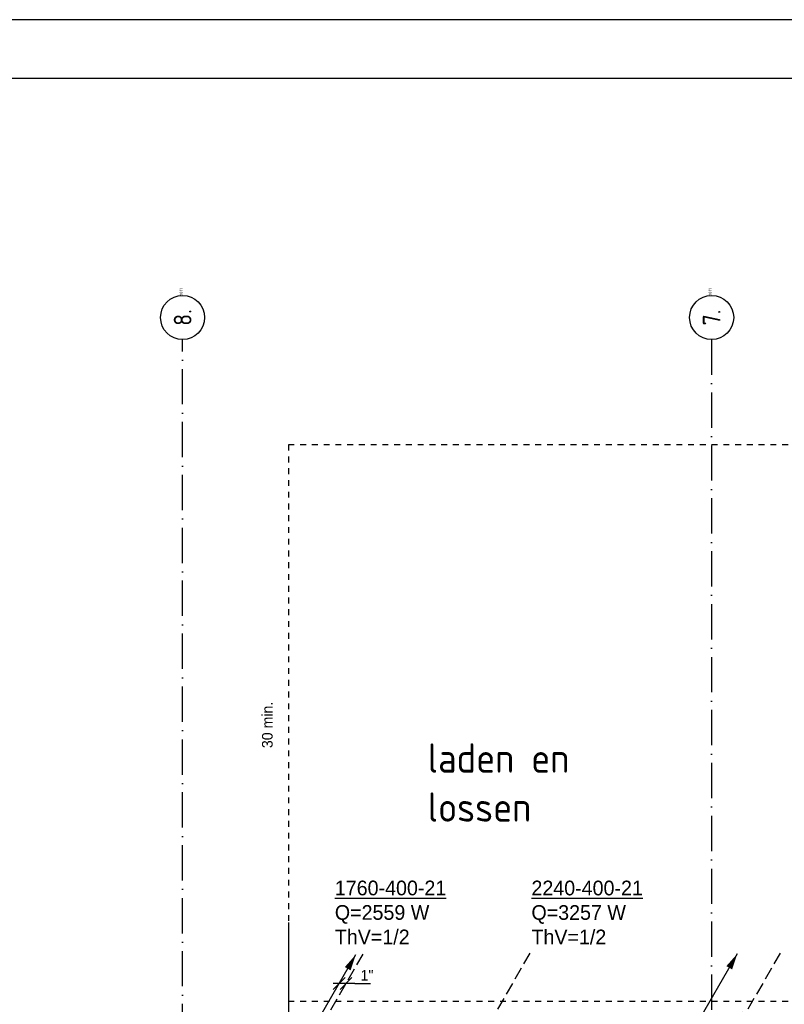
# Model space of a CAD drawing. Extents: x -866131 to -691536, y 173952 to 258052.
# Tile 108 of 160: x -778674 to -765666, y 241302 to 258052. Entities that reach past the tile are written whole.
import ezdxf
from ezdxf.enums import TextEntityAlignment as Align

# ---------------------------------------------------------------- set-up
doc = ezdxf.new("R2010")
doc.units = 0
doc.header["$LTSCALE"] = 100
for name, pattern in [('2322108', [7, 5, -2]), ('CENTER4', [5, 3.125, -0.625, 0.625, -0.625]), ('DASHDOT', [9, 6, -1.5, 0, -1.5]), ('HIDDEN', [2, 1, -1])]:
    doc.linetypes.add(name, pattern=pattern)
doc.layers.get('0').update_dxf_attribs({"linetype": 'CONTINUOUS'})
doc.layers.get('DEFPOINTS').update_dxf_attribs({"linetype": 'CONTINUOUS'})
for name, color, linetype in [('00KAD025', 2, 'CONTINUOUS'), ('00KAD070', 5, 'CONTINUOUS'), ('30MINSCHEIDING', 2, '2322108'), ('AL$1----_MAATVOERING', 7, 'CONTINUOUS'), ('AL$7----_STRAMIEN', 1, 'DASHDOT'), ('ALN-----_BLOCKNAAM', 2, 'CONTINUOUS'), ('WI561---', 1, 'CONTINUOUS'), ('WL561---_AANVOER', 4, 'CONTINUOUS'), ('WL561---_RETOUR', 4, 'CONTINUOUS'), ('WL570---_TOEVOER', 3, 'CONTINUOUS'), ('WM561---', 1, 'CONTINUOUS')]:
    doc.layers.add(name, color=color, linetype=linetype)
doc.styles.add('BURO-018', font='BUROFONT.shx', dxfattribs={"height": 180})
doc.styles.add('BURO-025', font='BUROFONT.shx', dxfattribs={"height": 250})
doc.styles.get("Standard").update_dxf_attribs({"font": 'ISOCP'})

# ---------------------------------------------------------------- blocks, each defined once
blk = doc.blocks.new('1011')
at = {"layer": 'AL$7----_STRAMIEN', "color": 7, "linetype": 'CONTINUOUS'}
blk.add_circle((-750, 0), 750, dxfattribs=at)
at = {"layer": 'ALN-----_BLOCKNAAM', "linetype": 'CONTINUOUS'}
blk.add_text('1011', height=100, dxfattribs=at).set_placement((0, 0))
blk = doc.blocks.new('A$C6A572C49')
at = {"layer": '30MINSCHEIDING', "color": 1, "style": 'BURO-018'}
blk.add_text('30 min.', height=180, rotation=90, dxfattribs=at).set_placement((180, 0))
blk = doc.blocks.new('LDV3108')
at = {"color": 0, "linetype": 'CONTINUOUS'}
for p, q in [((6.75, 11.69), (5.81, 10.07)), ((5.44, 9.42), (4.5, 7.79)), ((4.13, 7.14), (3.19, 5.52)), ((2.81, 4.87), (1.88, 3.25)), ((1.5, 2.6), (0.56, 0.97))]:
    blk.add_line(p, q, dxfattribs=at)
blk.add_lwpolyline([(0.25, 0.43, 0, 1, 0), (1.5, 2.6, 1, 1, 0)], format="xyseb", dxfattribs=at)
blk.add_circle((0, 0), 0.5, dxfattribs=at)
blk = doc.blocks.new('LDV1107')
at = {"color": 0, "linetype": 'CONTINUOUS'}
blk.add_line((0.25, 0.43), (6.75, 11.69), dxfattribs=at)
blk.add_lwpolyline([(6.75, 11.69, 0, 1, 0), (5.5, 9.53, 1, 1, 0)], format="xyseb", dxfattribs=at)
blk.add_circle((0, 0), 0.5, dxfattribs=at)
blk = doc.blocks.new('CVRINFO2')
at = {"color": 0, "linetype": 'CONTINUOUS', "style": 'BURO-025'}
for tag, p in [('CV_TEXT125', (0, 0)), ('CV_TEXT225', (0, -4.17)), ('CV_TEXT325', (0, -8.33)), ('CV_TEXT425', (0, -12.5))]:
    blk.add_attdef(tag, p, '', height=2.5, dxfattribs=at)
blk = doc.blocks.new('*U501', base_point=(-773239, 241657))
at = {"color": 0, "linetype": 'CONTINUOUS'}
for p, q in [((-773139, 241757), (-773339, 241557)), ((-773025, 241757), (-773225, 241557)), ((-772975, 241657), (-773339, 241657)), ((-772975, 241657), (-772705, 241657))]:
    blk.add_line(p, q, dxfattribs=at)
at = {"color": 0, "linetype": 'CONTINUOUS', "style": 'BURO-018'}
blk.add_text('1"', height=180, dxfattribs=at).set_placement((-772875, 241707))

msp = doc.modelspace()

# ---------------------------------------------------------------- linework, layer by layer
at = {"color": 8, "linetype": 'BYBLOCK'}
msp.add_line((-774102.823, 242695.7), (-774102.823, 238878.014), dxfattribs=at)
at = {"layer": '00KAD025', "linetype": 'CONTINUOUS'}
msp.add_line((-691536.071, 258051.691), (-866131.149, 258051.691), dxfattribs=at)
at = {"layer": '00KAD070', "linetype": 'CONTINUOUS'}
msp.add_line((-692536.071, 257051.691), (-865131.149, 257051.691), dxfattribs=at)
at = {"layer": 'AL$1----_MAATVOERING', "color": 8, "linetype": 'HIDDEN'}
for p, q in [((-774102.801, 250821.228), (-774102.826, 241356.826)), ((-759602.826, 250821.228), (-774102.801, 250821.228)), ((-774102.826, 241356.826), (-759602.851, 241357.757))]:
    msp.add_line(p, q, dxfattribs=at)
at = {"layer": 'AL$7----_STRAMIEN'}
msp.add_line((-766902.826, 252610.366), (-766902.826, 179321.228), dxfattribs=at)
at = {"layer": 'AL$7----_STRAMIEN', "color": 1}
msp.add_lwpolyline([(-775902.826, 179501.228), (-775902.826, 252610.366)], dxfattribs=at)
at = {"layer": 'DEFPOINTS', "color": 8, "linetype": 'BYBLOCK'}
msp.add_point((-774102.823, 242698.7), dxfattribs=at)

# ---------------------------------------------------------------- block references
at = {"layer": '30MINSCHEIDING'}
msp.add_blockref('A$C6A572C49', (-774551.666, 245660.39), dxfattribs=at)
at = {"layer": 'AL$7----_STRAMIEN'}
ref = msp.add_blockref('1011', (-775902.826, 253360.366), dxfattribs=dict(at, xscale=0.5, yscale=0.5, zscale=0.5, rotation=90))
ref.add_attrib('STR-NAAM', '8.', dxfattribs={"color": 3, "linetype": 'CONTINUOUS', "height": 300, "rotation": 90}).set_placement((-775902.826, 252985.366), align=Align.MIDDLE)
ref = msp.add_blockref('1011', (-766902.826, 253360.366), dxfattribs=dict(at, xscale=0.5, yscale=0.5, zscale=0.5, rotation=90))
ref.add_attrib('STR-NAAM', '7.', dxfattribs={"color": 3, "linetype": 'CONTINUOUS', "height": 300, "rotation": 90}).set_placement((-766902.826, 252985.366), align=Align.MIDDLE)
at = {"layer": 'WI561---'}
ref = msp.add_blockref('CVRINFO2', (-773312.964, 243156.248), dxfattribs=dict(at, xscale=100, yscale=100, zscale=100))
ref.add_attrib('CV_TEXT125', '%%u1760-400-21', (-773312.964, 243156.248), dxfattribs={"layer": '0', "color": 2, "linetype": 'CONTINUOUS', "height": 250, "style": 'BURO-025'})
ref.add_attrib('CV_TEXT225', 'Q=2559 W', (-773312.964, 242739.581), dxfattribs={"layer": '0', "color": 2, "linetype": 'CONTINUOUS', "height": 250, "style": 'BURO-025'})
ref.add_attrib('CV_TEXT325', 'ThV=1/2', (-773312.964, 242322.915), dxfattribs={"layer": '0', "color": 2, "linetype": 'CONTINUOUS', "height": 250, "style": 'BURO-025'})
ref = msp.add_blockref('CVRINFO2', (-769968.4, 243155.584), dxfattribs=dict(at, xscale=100, yscale=100, zscale=100))
ref.add_attrib('CV_TEXT125', '%%u2240-400-21', (-769968.4, 243155.584), dxfattribs={"layer": '0', "color": 2, "linetype": 'CONTINUOUS', "height": 250, "style": 'BURO-025'})
ref.add_attrib('CV_TEXT225', 'Q=3257 W', (-769968.4, 242738.917), dxfattribs={"layer": '0', "color": 2, "linetype": 'CONTINUOUS', "height": 250, "style": 'BURO-025'})
ref.add_attrib('CV_TEXT325', 'ThV=1/2', (-769968.4, 242322.25), dxfattribs={"layer": '0', "color": 2, "linetype": 'CONTINUOUS', "height": 250, "style": 'BURO-025'})
at = {"layer": 'WL561---_AANVOER', "color": 2, "xscale": 112.5, "yscale": 112.5, "zscale": 112.5}
for p in [(-773712.838, 240835.661), (-767222.115, 240851.543)]:
    msp.add_blockref('LDV1107', p, dxfattribs=at)
at = {"layer": 'WL561---_RETOUR', "color": 2, "xscale": 112.5, "yscale": 112.5, "zscale": 112.5}
for p in [(-773596.559, 240839.185), (-770755.475, 240855.067), (-766498.716, 240855.067)]:
    msp.add_blockref('LDV3108', p, dxfattribs=at)
at = {"layer": 'WM561---'}
msp.add_blockref('*U501', (-773238.849, 241656.635), dxfattribs=at)

# ---------------------------------------------------------------- texts
at = {"layer": 'WL570---_TOEVOER', "linetype": 'CENTER4'}
for s, p in [('laden en ', (-771733.232, 245241.077)), ('lossen', (-771733.232, 244407.744))]:
    msp.add_text(s, height=500, dxfattribs=at).set_placement(p)

doc.saveas('drawing.dxf')
